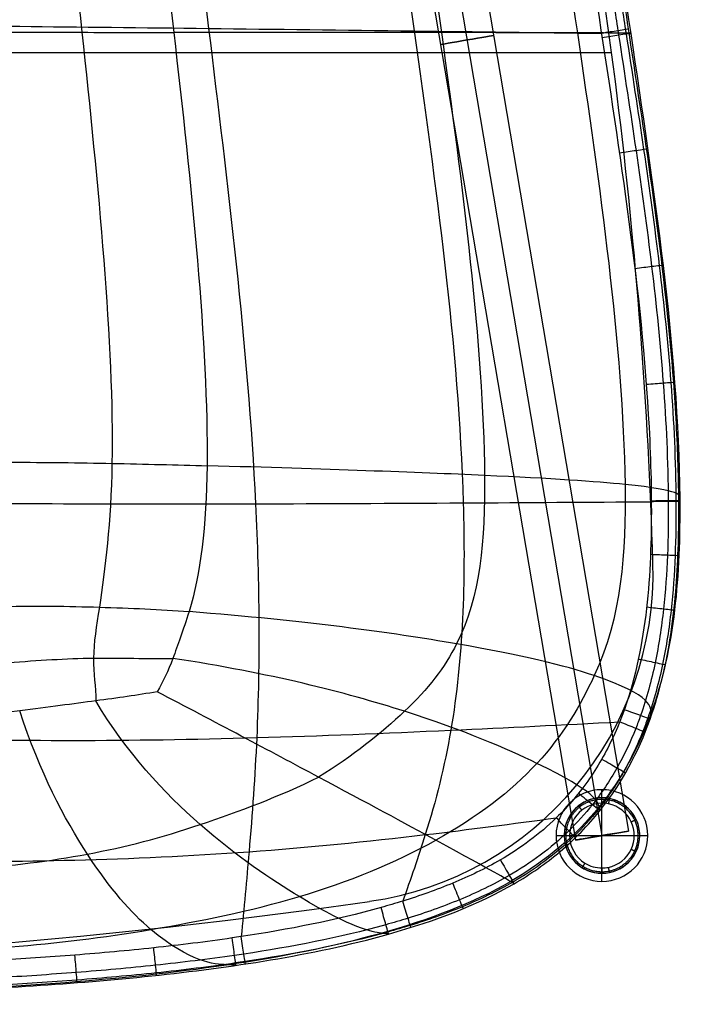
# Model space of a CAD drawing. Header units: millimetres. Extents: x -276 to 184, y -111 to 240.
# Tile 5 of 6: x 61 to 184, y -111 to 72. Entities that reach past the tile are written whole.
import ezdxf

# ---------------------------------------------------------------- set-up
doc = ezdxf.new("R2010")
doc.units = ezdxf.units.MM
doc.header["$MEASUREMENT"] = 0
doc.layers.add('Default', color=7, linetype='Continuous', true_color=0x000000)
doc.layers.add('Layer 01', color=1, linetype='Continuous', true_color=0xff0000)

# ---------------------------------------------------------------- blocks, each defined once
blk = doc.blocks.new('SEAT')
at = {"layer": 'Default', "color": 9, "true_color": 0xdcc6a4}
for p, q in [((-133.45, 731, 168.78), (-133.45, 722, 168.78)), ((-74.04, 722, 220.34), (-74.04, 731, 220.34)), ((-72.25, 722, 220.31), (-72.25, 731, 220.31)), ((19.84, 731, 212.81), (19.84, 731, -212.81)), ((19.84, 722, 212.81), (19.84, 722, -212.81))]:
    blk.add_line(p, q, dxfattribs=at)
at = {"layer": 'Default', "color": 9, "true_color": 0xdcc6a4, "extrusion": (0, 1, 0)}
for centre, radius, start, end in [((-1054.62, 0, 731), 1200, 351.91473, 8.08527), ((74.04, 160.34, 731), 60, 8.0853, 91.7131), ((99.15, -679.29, 731), 900, 91.71307, 102.48595), ((-1054.62, 0, 726.5), 1200, 351.91473, 8.08527), ((74.04, 160.34, 726.5), 60, 8.0853, 91.7131), ((99.15, -679.29, 726.5), 900, 91.71307, 102.48595), ((-1054.62, 0, 722), 1200, 351.91473, 8.08527)]:
    blk.add_arc(centre, radius, start, end, dxfattribs=at)
at = {"layer": 'Default', "color": 9, "true_color": 0xdcc6a4, "extrusion": (1.8193e-15, 1, -2.16043e-15)}
blk.add_arc((74.04, 160.34, 722), 60, 8.0853, 91.7131, dxfattribs=at)
at = {"layer": 'Default', "color": 9, "true_color": 0xdcc6a4, "extrusion": (-1.89627e-15, 1, -1.52252e-14)}
blk.add_arc((99.15, -679.29, 722), 900, 91.71307, 102.48595, dxfattribs=at)
at = {"layer": 'Default', "color": 178, "true_color": 0x000000}
for points, knots in [([(-89.55, 772.47, -132.98), (-89.65, 772.69, -128.26), (-89.43, 772.85, -123.6), (-89.56, 773.1, -113.51), (-89.92, 773.18, -108.46), (-91.06, 773.39, -92.4), (-93.64, 773.65, -56.73), (-94.51, 774.5), (-93.64, 773.65, 56.73), (-91.06, 773.39, 92.4), (-89.92, 773.18, 108.46), (-89.56, 773.1, 113.51), (-89.43, 772.85, 123.6), (-89.65, 772.69, 128.26), (-89.55, 772.47, 132.98)], [0, 0, 0, 0, 17.638687, 17.638687, 35.277373, 35.277373, 70.554747, 141.109494, 211.66424, 246.941614, 246.941614, 264.5803, 264.5803, 282.218987, 282.218987, 282.218987, 282.218987]), ([(-81.1, 772.51, -135.92), (-80.69, 772.78, -130.63), (-80.48, 772.98, -125.29), (-80.12, 773.31, -113.93), (-80.03, 773.44, -108.05), (-80.51, 773.73, -90.94), (-82.86, 774.03, -56.01), (-83.48, 774.88), (-82.86, 774.03, 56.01), (-80.51, 773.73, 90.94), (-80.03, 773.44, 108.05), (-80.12, 773.31, 113.93), (-80.48, 772.98, 125.29), (-80.69, 772.78, 130.63), (-81.1, 772.51, 135.92)], [0, 0, 0, 0, 17.638687, 17.638687, 35.277373, 35.277373, 70.554747, 141.109494, 211.66424, 246.941614, 246.941614, 264.5803, 264.5803, 282.218987, 282.218987, 282.218987, 282.218987]), ([(-54.74, 772.42, -139.2), (-54.59, 772.74, -133.72), (-54.44, 773, -127.9), (-54.2, 773.4, -115.91), (-54.12, 773.55, -109.74), (-54.11, 773.91, -91.23), (-55.02, 774.24, -54.23), (-55.23, 775.05), (-55.02, 774.24, 54.23), (-54.11, 773.91, 91.23), (-54.12, 773.55, 109.74), (-54.2, 773.4, 115.91), (-54.44, 773, 127.9), (-54.59, 772.74, 133.72), (-54.74, 772.42, 139.2)], [0, 0, 0, 0, 17.638687, 17.638687, 35.277373, 35.277373, 70.554747, 141.109494, 211.66424, 246.941614, 246.941614, 264.5803, 264.5803, 282.218987, 282.218987, 282.218987, 282.218987]), ([(23.56, 772.44, -133.14), (23.56, 772.79, -127.86), (23.56, 773.06, -122.25), (23.57, 773.49, -110.63), (23.57, 773.65, -104.62), (23.57, 774.03, -86.41), (23.57, 774.36, -49.27), (23.54, 775.08), (23.57, 774.36, 49.27), (23.57, 774.03, 86.41), (23.57, 773.65, 104.62), (23.57, 773.49, 110.63), (23.56, 773.06, 122.25), (23.56, 772.79, 127.86), (23.56, 772.44, 133.14)], [0, 0, 0, 0, 17.638687, 17.638687, 35.277373, 35.277373, 70.554747, 141.109494, 211.66424, 246.941614, 246.941614, 264.5803, 264.5803, 282.218987, 282.218987, 282.218987, 282.218987]), ([(-145.01, 726.21, 144.47), (-145, 727.8, 144.16), (-144.89, 734.5, 142.36), (-144.55, 748.56, 136.21), (-135.53, 760.73, 125.38), (-131.25, 764.2, 121.6), (-118.56, 769.71, 113.26), (-110.22, 771.71, 108.84), (-99.04, 772.69, 105.12)], [19.892839, 19.892839, 19.892839, 19.892839, 34.197542, 68.395085, 68.395085, 85.493856, 85.493856, 102.592627, 102.592627, 102.592627, 102.592627]), ([(-139.37, 726.32, 172.2), (-139.34, 727.89, 171.96), (-139.14, 734.52, 170.55), (-138.48, 748.31, 165.81), (-129.64, 760.53, 151.08), (-125.33, 764.19, 144.55), (-113.82, 769.71, 131.38), (-106.54, 771.67, 124.51), (-97.23, 772.54, 118.97)], [20.262763, 20.262763, 20.262763, 20.262763, 34.197542, 68.395085, 68.395085, 85.493856, 85.493856, 102.592627, 102.592627, 102.592627, 102.592627]), ([(-130.27, 726.41, 195.05), (-130.2, 727.93, 194.93), (-129.77, 734.5, 194.22), (-128.36, 747.98, 191.89), (-119.43, 760.37, 175.32), (-115.63, 763.8, 168.2), (-106.39, 769.27, 150.78), (-100.95, 771.31, 140.47), (-95.59, 772.26, 130.15)], [0.603701, 0.603701, 0.603701, 0.603701, 1, 2, 2, 2.5, 2.5, 3, 3, 3, 3]), ([(-117.08, 726.33, 210.67), (-116.95, 727.87, 210.64), (-116.19, 734.45, 210.47), (-113.69, 748.1, 209.94), (-105.94, 760.31, 193.86), (-102.51, 763.97, 185.91), (-95.71, 769.53, 164.36), (-92.22, 771.53, 150.66), (-89.55, 772.47, 132.98)], [24.186388, 24.186388, 24.186388, 24.186388, 40.276588, 80.553175, 80.553175, 100.691469, 100.691469, 120.829763, 120.829763, 120.829763, 120.829763]), ([(-95.59, 772.26, 130.15), (-96.21, 772.4, 126.46), (-96.69, 772.48, 123), (-97.76, 772.61, 114.93), (-98.37, 772.66, 110.32), (-100.38, 772.76, 94.72), (-102.92, 772.92, 57.37), (-104.02, 773.78), (-102.92, 772.92, -57.37), (-100.38, 772.76, -94.72), (-98.37, 772.66, -110.32), (-97.76, 772.61, -114.93), (-96.69, 772.48, -123), (-96.21, 772.4, -126.46), (-95.59, 772.26, -130.15)], [-2, -2, -2, -2, -1.875, -1.875, -1.75, -1.75, -1.5, -1, -0.5, -0.25, -0.25, -0.125, -0.125, 0, 0, 0, 0]), ([(-100.51, 726.09, 219.81), (-100.35, 727.65, 219.82), (-99.42, 734.23, 219.95), (-96.29, 748.17, 220.4), (-90.84, 760.32, 204.27), (-88.96, 763.8, 196.43), (-84.89, 769.37, 172.79), (-82.77, 771.43, 157.1), (-81.1, 772.51, 135.92)], [23.506338, 23.506338, 23.506338, 23.506338, 40.276588, 80.553175, 80.553175, 100.691469, 100.691469, 120.829763, 120.829763, 120.829763, 120.829763]), ([(133.59, 772.93, 95.83), (131.16, 773.12, 96.22), (128.81, 773.25, 96.32), (123.42, 773.43, 97.32), (120.6, 773.46, 98.32), (111.09, 773.51, 101.63), (87.84, 773.37, 109.34), (25.94, 773.27, 116.36), (-47.84, 773.18, 123.79), (-73.49, 773.21, 120.66), (-83.71, 773.12, 119.08), (-86.69, 773.07, 118.56), (-92.3, 772.88, 118.55), (-94.72, 772.74, 118.93), (-97.23, 772.54, 118.97)], [0, 0, 0, 0, 15.399251, 15.399251, 30.798501, 30.798501, 61.597003, 123.194005, 184.791008, 215.589509, 215.589509, 230.98876, 230.98876, 246.388011, 246.388011, 246.388011, 246.388011]), ([(131.84, 772.64, 106.14), (129.92, 772.74, 107.5), (128.16, 772.8, 108.53), (123.76, 772.86, 110.99), (121.12, 772.86, 112.41), (111.84, 772.79, 117.25), (87.84, 772.54, 125.43), (25.93, 772.44, 133.07), (-47.84, 772.36, 141.07), (-74.44, 772.49, 138.05), (-84.43, 772.52, 134.85), (-87.25, 772.5, 133.87), (-91.85, 772.43, 132.08), (-93.63, 772.37, 131.27), (-95.59, 772.26, 130.15)], [0, 0, 0, 0, 0.125, 0.125, 0.25, 0.25, 0.5, 1, 1.5, 1.75, 1.75, 1.875, 1.875, 2, 2, 2, 2]), ([(-61.08, 725.86, 225.02), (-61.01, 727.37, 225.05), (-60.59, 733.66, 225.22), (-59.18, 746.86, 225.84), (-57.6, 758.97, 209.94), (-57.06, 762.7, 201.88), (-55.94, 768.79, 177.46), (-55.36, 771.15, 161.1), (-54.74, 772.42, 139.2)], [23.315373, 23.315373, 23.315373, 23.315373, 40.276588, 80.553175, 80.553175, 100.691469, 100.691469, 120.829763, 120.829763, 120.829763, 120.829763]), ([(23.34, 725.67, 216.01), (23.34, 727.13, 216.08), (23.37, 733.19, 216.37), (23.43, 745.85, 216.85), (23.49, 758.13, 201.42), (23.5, 762.04, 193.63), (23.54, 768.51, 170.05), (23.55, 771.06, 154.26), (23.56, 772.44, 133.14)], [23.284275, 23.284275, 23.284275, 23.284275, 40.276588, 80.553175, 80.553175, 100.691469, 100.691469, 120.829763, 120.829763, 120.829763, 120.829763]), ([(-111.01, 766.53, -159.49), (-114.42, 766.68, -152.53), (-117.21, 766.87, -145.05), (-121.94, 767.03, -130.88), (-123.64, 767.01, -124.28), (-127.45, 766.84, -103.73), (-129.93, 766.04, -59.56), (-131.58, 766.78), (-129.93, 766.04, 59.56), (-127.45, 766.84, 103.73), (-123.64, 767.01, 124.28), (-121.94, 767.03, 130.88), (-117.21, 766.87, 145.05), (-114.42, 766.68, 152.53), (-111.01, 766.53, 159.49)], [0, 0, 0, 0, 24.754366, 24.754366, 49.508731, 49.508731, 99.017463, 198.034925, 297.052388, 346.56112, 346.56112, 371.315485, 371.315485, 396.069851, 396.069851, 396.069851, 396.069851]), ([(146.05, 766.74, 129.41), (142.29, 766.82, 135.71), (138.31, 766.95, 141.14), (130.62, 766.98, 150.53), (126.97, 766.91, 154.12), (115.13, 766.56, 162.94), (87.85, 765.38, 172.68), (25.87, 765.25, 181.69), (-47.86, 765.25, 191.44), (-78.36, 766.37, 188.93), (-91.21, 766.7, 182.45), (-95.1, 766.77, 179.42), (-103.12, 766.74, 170.85), (-107.21, 766.61, 165.73), (-111.01, 766.53, 159.49)], [0, 0, 0, 0, 20.270831, 20.270831, 40.541661, 40.541661, 81.083322, 162.166645, 243.249967, 283.791629, 283.791629, 304.062459, 304.062459, 324.33329, 324.33329, 324.33329, 324.33329]), ([(-122.41, 756.24, -180.84), (-126.53, 756.28, -173.37), (-129.95, 756.33, -164.92), (-135.22, 756.59, -147.06), (-137.06, 756.75, -137.67), (-141.5, 756.53, -111.62), (-144.24, 754.89, -61.19), (-145.94, 755.34), (-144.24, 754.89, 61.19), (-141.5, 756.53, 111.62), (-137.06, 756.75, 137.67), (-135.22, 756.59, 147.06), (-129.95, 756.33, 164.92), (-126.53, 756.28, 173.37), (-122.41, 756.24, 180.84)], [0, 0, 0, 0, 24.754366, 24.754366, 49.508731, 49.508731, 99.017463, 198.034925, 297.052388, 346.56112, 346.56112, 371.315485, 371.315485, 396.069851, 396.069851, 396.069851, 396.069851]), ([(156.4, 756.09, 146.08), (152.29, 756.06, 153.59), (147.74, 756.05, 160.15), (138.09, 756.21, 170.97), (133, 756.33, 175.18), (118.31, 755.99, 185.88), (87.88, 754.13, 197.09), (25.78, 753.99, 206.23), (-47.88, 754.08, 217.05), (-81.99, 756.01, 214.61), (-97.99, 756.4, 207.17), (-103.45, 756.3, 203.95), (-113.6, 756.18, 194.49), (-118.28, 756.2, 188.31), (-122.41, 756.24, 180.84)], [0, 0, 0, 0, 20.270831, 20.270831, 40.541661, 40.541661, 81.083322, 162.166645, 243.249967, 283.791629, 283.791629, 304.062459, 304.062459, 324.33329, 324.33329, 324.33329, 324.33329]), ([(-129.88, 732.22, -194.39), (-133.69, 732.24, -187.73), (-136.73, 732.29, -179.68), (-141.63, 732.37, -162.05), (-143.49, 732.4, -152.46), (-147.77, 732.38, -123.24), (-151.2, 731.83, -62.97), (-152.43, 731.28), (-151.2, 731.83, 62.97), (-147.77, 732.38, 123.24), (-143.49, 732.4, 152.46), (-141.63, 732.37, 162.05), (-136.73, 732.29, 179.68), (-133.69, 732.24, 187.73), (-129.88, 732.22, 194.39)], [0, 0, 0, 0, 24.754366, 24.754366, 49.508731, 49.508731, 99.017463, 198.034925, 297.052388, 346.56112, 346.56112, 371.315485, 371.315485, 396.069851, 396.069851, 396.069851, 396.069851]), ([(163.11, 731.45, 156.33), (159.3, 731.46, 163.16), (154.88, 731.51, 168.99), (145.19, 731.61, 179), (139.93, 731.66, 183.19), (123.49, 731.71, 193.77), (87.94, 731.38, 207.07), (25.6, 731.24, 215.67), (-47.92, 731.42, 227.28), (-87.65, 732.08, 224.32), (-105.59, 732.2, 217.73), (-111.25, 732.2, 214.68), (-121.49, 732.2, 206.35), (-126.07, 732.19, 201.06), (-129.88, 732.22, 194.39)], [0, 0, 0, 0, 20.270831, 20.270831, 40.541661, 40.541661, 81.083322, 162.166645, 243.249967, 283.791629, 283.791629, 304.062459, 304.062459, 324.33329, 324.33329, 324.33329, 324.33329]), ([(-139.37, 726.32, -172.2), (-141.38, 726.29, -165.03), (-142.87, 726.26, -157.76), (-145.26, 726.2, -143.39), (-146.18, 726.18, -136.2), (-148.42, 726.13, -114.62), (-149.23, 726.12, -100.24), (-150.59, 726.12, -71.63), (-151.15, 726.13, -57.3), (-151.89, 726.12, -28.63), (-152.05, 726.11, -14.29), (-152.05, 726.11, 14.37), (-151.89, 726.12, 28.72), (-151.15, 726.13, 57.39), (-150.59, 726.12, 71.71), (-149.22, 726.12, 100.33), (-148.41, 726.13, 114.73), (-146.16, 726.18, 136.36), (-145.23, 726.2, 143.56), (-142.84, 726.26, 157.92), (-141.36, 726.29, 165.07), (-139.37, 726.32, 172.2)], [2.336019, 2.336019, 2.336019, 2.336019, 4.480212, 4.480212, 6.624404, 6.624404, 10.91279, 10.91279, 15.201176, 15.201176, 19.489561, 19.489561, 23.777947, 23.777947, 28.066333, 28.066333, 32.354718, 32.354718, 34.498911, 34.498911, 36.643104, 36.643104, 36.643104, 36.643104]), ([(-148.14, 726.14, 115.56), (-148.16, 725.38, 115.56), (-147.84, 723.86, 115.54), (-146.18, 721.7, 115.41), (-144.29, 721.02, 115.26), (-143.16, 721.02, 115.17)], [0.0000026, 0.0000026, 0.0000026, 0.0000026, 0.2857143, 0.5714286, 1, 1, 1, 1]), ([(-146.82, 726.16, 130.02), (-146.84, 725.4, 130.02), (-146.53, 723.87, 129.99), (-144.87, 721.7, 129.82), (-142.99, 721.01, 129.62), (-141.85, 721.01, 129.49)], [0.0000027, 0.0000027, 0.0000027, 0.0000027, 0.2857143, 0.5714286, 1, 1, 1, 1]), ([(-145.01, 726.21, 144.47), (-145.04, 725.44, 144.47), (-144.75, 723.9, 144.43), (-143.1, 721.7, 144.19), (-141.21, 721.01, 143.92), (-140.07, 721.01, 143.75)], [0.0000028, 0.0000028, 0.0000028, 0.0000028, 0.2857143, 0.5714286, 1, 1, 1, 1]), ([(-144.76, 726.21, 146.17), (-144.79, 725.45, 146.17), (-144.5, 723.9, 146.13), (-142.85, 721.7, 145.88), (-140.96, 721.01, 145.59), (-139.83, 721.01, 145.42)], [0.0000028, 0.0000028, 0.0000028, 0.0000028, 0.2857143, 0.5714286, 1, 1, 1, 1]), ([(-139.37, 726.32, 172.2), (-139.42, 725.54, 172.22), (-139.16, 723.97, 172.14), (-137.56, 721.72, 171.7), (-135.69, 721, 171.18), (-134.57, 721, 170.86)], [0.000003, 0.000003, 0.000003, 0.000003, 0.2857143, 0.5714286, 1, 1, 1, 1]), ([(-138.17, 726.34, 176.28), (-138.22, 725.56, 176.3), (-137.97, 723.98, 176.22), (-136.38, 721.72, 175.73), (-134.53, 721, 175.15), (-133.41, 721, 174.8)], [0.0000025, 0.0000025, 0.0000025, 0.0000025, 0.2857143, 0.5714286, 1, 1, 1, 1]), ([(-134.77, 726.38, 185.8), (-134.82, 725.6, 185.82), (-134.59, 724.01, 185.72), (-133.05, 721.72, 185.09), (-131.25, 721, 184.35), (-130.16, 721, 183.9)], [0.0000012, 0.0000012, 0.0000012, 0.0000012, 0.2857143, 0.5714286, 1, 1, 1, 1]), ([(-125.96, 720.99, 192.57), (-126.98, 721, 193.16), (-128.68, 721.73, 194.13), (-130.12, 724.03, 194.96), (-130.33, 725.62, 195.09), (-130.27, 726.41, 195.05)], [-8.265958, -8.265958, -8.265958, -8.265958, -4.723405, -2.361702, 0, 0, 0, 0]), ([(-130.27, 726.41, 195.05), (-128.59, 726.41, 197.98), (-126.64, 726.41, 200.81), (-122.24, 726.39, 206.07), (-119.76, 726.37, 208.51), (-117.08, 726.33, 210.67)], [0, 0, 0, 0, 0.933927, 0.933927, 1.867854, 1.867854, 1.867854, 1.867854]), ([(-121.96, 726.39, 206.21), (-122, 725.6, 206.25), (-121.82, 724.01, 206.07), (-120.63, 721.72, 204.92), (-119.22, 720.99, 203.56), (-118.37, 720.99, 202.74)], [0.000001, 0.000001, 0.000001, 0.000001, 0.285714, 0.571429, 1.000053, 1.000053, 1.000053, 1.000053]), ([(-117.08, 726.33, 210.67), (-117.11, 725.55, 210.71), (-116.95, 723.97, 210.5), (-115.91, 721.7, 209.21), (-114.69, 720.99, 207.69), (-113.96, 720.99, 206.78)], [0.000002, 0.000002, 0.000002, 0.000002, 0.285714, 0.571429, 1.000052, 1.000052, 1.000052, 1.000052]), ([(-110.27, 726.23, 215.32), (-110.29, 725.46, 215.35), (-110.15, 723.91, 215.1), (-109.32, 721.68, 213.66), (-108.36, 720.98, 211.99), (-107.78, 720.98, 210.99)], [-0.000001, -0.000001, -0.000001, -0.000001, 0.285714, 0.571429, 1.000051, 1.000051, 1.000051, 1.000051]), ([(-102.89, 726.12, 218.9), (-102.9, 725.36, 218.92), (-102.78, 723.83, 218.63), (-102.16, 721.66, 217.08), (-101.45, 720.98, 215.32), (-101.03, 720.98, 214.26)], [-0.000004, -0.000004, -0.000004, -0.000004, 0.285714, 0.571429, 1.000049, 1.000049, 1.000049, 1.000049]), ([(-100.51, 726.09, 219.81), (-95.47, 726.02, 221.61), (-90.36, 725.97, 222.78), (-80.1, 725.9, 224.34), (-74.95, 725.88, 224.73), (-64.72, 725.86, 225.09), (-59.65, 725.86, 225.05), (-49.6, 725.85, 224.75), (-44.62, 725.85, 224.47), (-19.75, 725.83, 222.59), (-0.07, 725.8, 219.59), (29.21, 725.64, 215.11), (38.96, 725.56, 213.65), (58.52, 725.4, 210.45), (68.32, 725.31, 208.69), (83, 725.23, 205.47), (87.88, 725.21, 204.3), (97.58, 725.2, 201.72), (102.4, 725.21, 200.32), (116.8, 725.3, 195.59), (126.43, 725.46, 191.64), (135.29, 725.67, 186.08)], [3.594128, 3.594128, 3.594128, 3.594128, 5.072923, 5.072923, 6.551717, 6.551717, 8.030511, 8.030511, 9.509305, 9.509305, 15.424482, 15.424482, 18.382071, 18.382071, 21.339659, 21.339659, 22.818453, 22.818453, 24.297248, 24.297248, 27.254836, 27.254836, 27.254836, 27.254836]), ([(-100.51, 726.09, 219.81), (-100.51, 725.33, 219.82), (-100.41, 723.81, 219.52), (-99.84, 721.65, 217.95), (-99.21, 720.98, 216.17), (-98.82, 720.98, 215.1)], [-0.000005, -0.000005, -0.000005, -0.000005, 0.285714, 0.571429, 1.000049, 1.000049, 1.000049, 1.000049]), ([(-90.74, 725.98, 222.55), (-90.74, 725.23, 222.56), (-90.67, 723.74, 222.22), (-90.32, 721.63, 220.59), (-89.93, 720.97, 218.76), (-89.7, 720.97, 217.66)], [-0.000005, -0.000005, -0.000005, -0.000005, 0.285714, 0.571429, 1.000047, 1.000047, 1.000047, 1.000047]), ([(-80.87, 725.91, 224.13), (-80.87, 725.17, 224.12), (-80.83, 723.69, 223.77), (-80.65, 721.61, 222.11), (-80.44, 720.97, 220.27), (-80.32, 720.97, 219.16)], [-0.000006, -0.000006, -0.000006, -0.000006, 0.285714, 0.571429, 1.000045, 1.000045, 1.000045, 1.000045]), ([(-71, 725.87, 224.87), (-71, 725.13, 224.85), (-70.99, 723.66, 224.49), (-70.92, 721.6, 222.82), (-70.84, 720.96, 220.98), (-70.8, 720.96, 219.87)], [-0.000007, -0.000007, -0.000007, -0.000007, 0.285714, 0.571429, 1.000044, 1.000044, 1.000044, 1.000044]), ([(-61.2, 725.86, 225.02), (-61.2, 725.12, 225.01), (-61.21, 723.65, 224.65), (-61.22, 721.59, 222.97), (-61.23, 720.95, 221.13), (-61.24, 720.95, 220.02)], [-0.000007, -0.000007, -0.000007, -0.000007, 0.285714, 0.571429, 1.000042, 1.000042, 1.000042, 1.000042]), ([(-61.09, 725.86, 225.02), (-61.09, 725.12, 225.01), (-61.09, 723.65, 224.64), (-61.1, 721.59, 222.97), (-61.11, 720.95, 221.13), (-61.12, 720.95, 220.02)], [-0.000007, -0.000007, -0.000007, -0.000007, 0.285714, 0.571429, 1.000042, 1.000042, 1.000042, 1.000042]), ([(-39.7, 725.85, 224.1), (-39.7, 725.11, 224.08), (-39.73, 723.64, 223.72), (-39.86, 721.58, 222.05), (-40, 720.94, 220.22), (-40.08, 720.94, 219.11)], [-0.000009, -0.000009, -0.000009, -0.000009, 0.285714, 0.571429, 1.000038, 1.000038, 1.000038, 1.000038]), ([(-129.96, 724.1, 194.87), (-131.69, 724.1, 191.87), (-134.6, 724.08, 185.7), (-136.82, 724.06, 179.36), (-138.22, 724.05, 174.81), (-138.62, 724.05, 173.45), (-141.38, 724.02, 163.47), (-143.03, 723.99, 154.81), (-144.42, 723.97, 145.54), (-144.5, 723.97, 144.97), (-145.28, 723.96, 139.6), (-146.45, 723.94, 129.98), (-147.74, 723.93, 115.52), (-148.69, 723.92, 101.09), (-149.18, 723.92, 91.52), (-149.41, 723.92, 86.63), (-149.42, 723.92, 86.53), (-149.77, 723.92, 79.24), (-150.39, 723.92, 64.85), (-151.1, 723.93, 43.24), (-151.5, 723.92, 21.62), (-151.58, 723.92, 7.2), (-151.58, 723.92, -7.2), (-151.5, 723.92, -21.62), (-151.1, 723.93, -43.24), (-150.39, 723.92, -64.85), (-149.77, 723.92, -79.24), (-149.42, 723.92, -86.53), (-149.41, 723.92, -86.63), (-149.18, 723.92, -91.53), (-148.69, 723.92, -101.12), (-147.73, 723.93, -115.54), (-146.45, 723.94, -129.98), (-145.28, 723.96, -139.6), (-144.5, 723.97, -144.97), (-144.42, 723.97, -145.54), (-143.85, 723.98, -149.34), (-142.42, 724, -157.98), (-140.49, 724.03, -166.71), (-138.62, 724.05, -173.46), (-138.22, 724.05, -174.82), (-136.81, 724.06, -179.36), (-135.29, 724.08, -183.72), (-132.6, 724.09, -189.94), (-131.04, 724.1, -192.99), (-129.96, 724.1, -194.87)], [-38.976952, -38.976952, -38.976952, -38.976952, -38.014529, -37.052107, -37.052107, -36.643199, -36.643199, -34.044058, -34.044058, -33.875411, -33.875411, -32.44163, -31.007849, -29.574068, -28.140287, -28.140287, -28.110073, -28.110073, -25.953887, -23.7977, -21.641514, -19.485328, -19.485328, -17.329185, -15.173043, -13.016901, -10.860759, -10.860759, -10.830545, -10.830545, -9.394768, -7.958991, -6.523214, -5.087436, -5.087436, -4.918623, -4.918623, -3.95013, -2.335977, -2.335977, -1.928253, -1.928253, -0.964127, -0.602579, 0, 0, 0, 0]), ([(163.09, 724.01, 156.44), (161.08, 723.99, 160), (158.8, 723.97, 163.46), (154.4, 723.92, 169.07), (152.42, 723.9, 171.31), (146.73, 723.81, 177.07), (142.81, 723.74, 180.32), (137.44, 723.65, 184.02), (136.22, 723.63, 184.82), (129.72, 723.53, 188.85), (121.38, 723.43, 192.92), (110.09, 723.35, 197.12), (104.38, 723.33, 198.94), (100.94, 723.32, 199.97), (100.37, 723.32, 200.14), (93.56, 723.31, 202.14), (80.99, 723.32, 205.36), (65.14, 723.39, 208.57), (52.49, 723.46, 210.81), (43, 723.51, 212.37), (33.52, 723.55, 213.86), (27.2, 723.58, 214.83), (23.78, 723.59, 215.36), (23.52, 723.59, 215.4), (16.32, 723.62, 216.52), (2.4, 723.66, 218.68), (-18.58, 723.7, 221.59), (-39.72, 723.71, 223.77), (-53.9, 723.72, 224.45), (-61.13, 723.73, 224.5), (-64.41, 723.73, 224.52), (-70.97, 723.73, 224.44), (-80.82, 723.76, 223.76), (-90.65, 723.8, 222.26), (-97.14, 723.85, 220.51), (-101.15, 723.89, 219.09), (-101.94, 723.9, 218.79), (-105.23, 723.93, 217.48), (-110.17, 723.98, 215.14), (-114.71, 724.03, 212.07), (-118.55, 724.06, 209), (-120.18, 724.07, 207.52), (-124.93, 724.1, 202.61), (-127.69, 724.1, 198.84), (-129.96, 724.1, 194.87)], [-31.104779, -31.104779, -31.104779, -31.104779, -29.943319, -29.943319, -29.107741, -29.107741, -27.671192, -27.671192, -27.254836, -27.254836, -25.495427, -24.615722, -23.736018, -23.736018, -23.558252, -23.558252, -21.643153, -19.728054, -18.770505, -17.812955, -16.855406, -15.897857, -15.897857, -15.817344, -15.817344, -13.712754, -11.608164, -9.503573, -7.398983, -7.398983, -7.387613, -6.439242, -5.490871, -4.5425, -3.594128, -3.594128, -3.359899, -3.359899, -2.613828, -1.867756, -1.867756, -1.270816, -1.270816, 0, 0, 0, 0]), ([(-18.54, 725.82, 221.99), (-18.54, 725.08, 221.97), (-18.59, 723.62, 221.61), (-18.79, 721.57, 219.95), (-19.01, 720.93, 218.13), (-19.14, 720.93, 217.03)], [-0.00001, -0.00001, -0.00001, -0.00001, 0.285714, 0.571429, 1.000035, 1.000035, 1.000035, 1.000035]), ([(2.46, 725.76, 219.16), (2.46, 725.03, 219.14), (2.4, 723.58, 218.77), (2.16, 721.55, 217.11), (1.9, 720.93, 215.3), (1.74, 720.93, 214.22)], [-0.000011, -0.000011, -0.000011, -0.000011, 0.285714, 0.571429, 1.000031, 1.000031, 1.000031, 1.000031]), ([(23.34, 725.67, 216.01), (23.33, 724.94, 215.97), (23.27, 723.52, 215.58), (23.02, 721.54, 213.93), (22.75, 720.92, 212.15), (22.58, 720.92, 211.07)], [-0.000013, -0.000013, -0.000013, -0.000013, 0.285714, 0.571429, 1.000027, 1.000027, 1.000027, 1.000027]), ([(24.13, 725.66, 215.89), (24.13, 724.94, 215.85), (24.07, 723.52, 215.46), (23.82, 721.54, 213.8), (23.55, 720.92, 212.02), (23.38, 720.92, 210.95)], [-0.000013, -0.000013, -0.000013, -0.000013, 0.285714, 0.571429, 1.000027, 1.000027, 1.000027, 1.000027]), ([(-128.78, 722.2, 194.19), (-130.47, 722.2, 191.25), (-133.32, 722.2, 185.19), (-135.52, 722.19, 178.92), (-136.91, 722.19, 174.42), (-137.3, 722.18, 173.07), (-140.04, 722.17, 163.18), (-141.67, 722.16, 154.56), (-143.06, 722.16, 145.33), (-143.14, 722.16, 144.77), (-143.91, 722.15, 139.43), (-145.07, 722.15, 129.84), (-146.36, 722.14, 115.41), (-147.31, 722.14, 101.01), (-147.8, 722.14, 91.45), (-148.03, 722.14, 86.57), (-148.03, 722.14, 86.47), (-148.38, 722.15, 79.18), (-149.01, 722.15, 64.8), (-149.71, 722.15, 43.2), (-150.12, 722.15, 21.6), (-150.19, 722.16, 7.2), (-150.19, 722.16, -7.2), (-150.12, 722.15, -21.6), (-149.71, 722.15, -43.2), (-149.01, 722.15, -64.79), (-148.38, 722.15, -79.18), (-148.03, 722.14, -86.47), (-148.03, 722.14, -86.57), (-147.8, 722.14, -91.46), (-147.31, 722.14, -101.04), (-146.36, 722.14, -115.44), (-145.07, 722.15, -129.84), (-143.91, 722.15, -139.42), (-143.14, 722.16, -144.77), (-143.06, 722.16, -145.33), (-142.49, 722.16, -149.12), (-141.07, 722.17, -157.72), (-139.15, 722.18, -166.39), (-137.3, 722.18, -173.08), (-136.91, 722.19, -174.42), (-135.51, 722.19, -178.92), (-134.01, 722.19, -183.23), (-131.36, 722.2, -189.35), (-129.83, 722.2, -192.35), (-128.78, 722.2, -194.19)], [-38.976952, -38.976952, -38.976952, -38.976952, -38.014529, -37.052107, -37.052107, -36.643199, -36.643199, -34.044058, -34.044058, -33.875411, -33.875411, -32.44163, -31.007849, -29.574068, -28.140287, -28.140287, -28.110073, -28.110073, -25.953887, -23.7977, -21.641514, -19.485328, -19.485328, -17.329185, -15.173043, -13.016901, -10.860759, -10.860759, -10.830545, -10.830545, -9.394768, -7.958991, -6.523214, -5.087436, -5.087436, -4.918623, -4.918623, -3.95013, -2.335977, -2.335977, -1.928253, -1.928253, -0.964127, -0.602579, 0, 0, 0, 0]), ([(-125.96, 720.99, 192.57), (-127.56, 721, 189.79), (-130.31, 721, 183.97), (-132.45, 721, 177.88), (-133.82, 721, 173.49), (-134.2, 721, 172.18), (-136.9, 721.01, 162.5), (-138.53, 721.01, 154), (-139.91, 721.01, 144.86), (-139.99, 721.01, 144.31), (-140.76, 721.01, 139.02), (-141.93, 721.01, 129.51), (-143.21, 721.02, 115.17), (-144.16, 721.02, 100.83), (-144.65, 721.02, 91.29), (-144.89, 721.02, 86.42), (-144.89, 721.02, 86.32), (-145.24, 721.03, 79.04), (-145.87, 721.03, 64.67), (-146.57, 721.04, 43.12), (-146.98, 721.04, 21.56), (-147.06, 721.04, 7.19), (-147.06, 721.04, -7.19), (-146.98, 721.04, -21.56), (-146.57, 721.04, -43.12), (-145.87, 721.03, -64.67), (-145.24, 721.03, -79.04), (-144.89, 721.02, -86.32), (-144.89, 721.02, -86.42), (-144.65, 721.02, -91.3), (-144.16, 721.02, -100.85), (-143.21, 721.02, -115.19), (-141.93, 721.01, -129.51), (-140.76, 721.01, -139.01), (-139.99, 721.01, -144.31), (-139.91, 721.01, -144.86), (-139.34, 721.01, -148.61), (-137.92, 721.01, -157.11), (-136.03, 721, -165.64), (-134.2, 721, -172.18), (-133.82, 721, -173.5), (-132.45, 721, -177.89), (-130.98, 721, -182.07), (-128.42, 721, -187.96), (-126.96, 721, -190.83), (-125.96, 720.99, -192.57)], [-38.976952, -38.976952, -38.976952, -38.976952, -38.014529, -37.052107, -37.052107, -36.643199, -36.643199, -34.044058, -34.044058, -33.875411, -33.875411, -32.44163, -31.007849, -29.574068, -28.140287, -28.140287, -28.110073, -28.110073, -25.953887, -23.7977, -21.641514, -19.485328, -19.485328, -17.329185, -15.173043, -13.016901, -10.860759, -10.860759, -10.830545, -10.830545, -9.394768, -7.958991, -6.523214, -5.087436, -5.087436, -4.918623, -4.918623, -3.95013, -2.335977, -2.335977, -1.928253, -1.928253, -0.964127, -0.602579, 0, 0, 0, 0]), ([(173.98, 721, 111.02), (169.51, 720.99, 112.35), (165.06, 720.99, 113.67), (154.36, 720.98, 116.81), (135.56, 720.97, 122.09), (91.01, 720.95, 131.63), (26.03, 720.91, 139.1), (-47.74, 720.95, 148.49), (-97.09, 720.98, 148.91), (-117.65, 721, 147.43), (-129.59, 721, 146.39), (-134.7, 721.01, 145.92), (-139.83, 721.01, 145.42)], [6.265193, 6.265193, 6.265193, 6.265193, 21.440586, 21.440586, 42.881171, 85.762343, 171.524686, 257.287029, 300.1682, 321.608786, 321.608786, 337.623582, 337.623582, 337.623582, 337.623582]), ([(166.23, 720.99, 138.42), (162.93, 720.99, 140.31), (159.61, 720.99, 142.16), (150.63, 720.98, 146.98), (133.32, 720.97, 155.27), (89.55, 720.95, 167.67), (25.79, 720.91, 176.5), (-47.84, 720.95, 187.08), (-96.48, 720.98, 185.58), (-115.3, 720.99, 180.84), (-125.45, 721, 177.62), (-129.44, 721, 176.24), (-133.42, 721, 174.8)], [8.702435, 8.702435, 8.702435, 8.702435, 21.440586, 21.440586, 42.881171, 85.762343, 171.524686, 257.287029, 300.1682, 321.608786, 321.608786, 335.83956, 335.83956, 335.83956, 335.83956]), ([(161.89, 722.16, 155.77), (159.91, 722.15, 159.27), (157.67, 722.15, 162.67), (153.34, 722.12, 168.18), (151.4, 722.11, 170.38), (145.8, 722.07, 176.04), (141.95, 722.04, 179.22), (136.67, 722.01, 182.86), (135.46, 722, 183.65), (129.06, 721.95, 187.62), (120.83, 721.91, 191.64), (109.63, 721.87, 195.81), (103.96, 721.86, 197.62), (100.55, 721.86, 198.64), (99.97, 721.85, 198.81), (93.2, 721.85, 200.8), (80.69, 721.85, 204.01), (64.88, 721.87, 207.2), (52.26, 721.9, 209.43), (42.78, 721.91, 210.99), (33.31, 721.93, 212.48), (27, 721.94, 213.46), (23.57, 721.95, 213.99), (23.31, 721.95, 214.03), (16.1, 721.96, 215.14), (2.2, 721.98, 217.3), (-18.75, 722, 220.21), (-39.83, 722.01, 222.38), (-53.95, 722.02, 223.06), (-61.14, 722.02, 223.11), (-64.4, 722.02, 223.13), (-70.92, 722.03, 223.05), (-80.67, 722.04, 222.37), (-90.37, 722.06, 220.9), (-96.74, 722.09, 219.18), (-100.66, 722.1, 217.79), (-101.44, 722.11, 217.5), (-104.66, 722.12, 216.22), (-109.48, 722.14, 213.94), (-113.9, 722.16, 210.96), (-117.65, 722.18, 207.97), (-119.23, 722.19, 206.53), (-123.86, 722.2, 201.74), (-126.55, 722.2, 198.07), (-128.78, 722.2, 194.19)], [-31.104779, -31.104779, -31.104779, -31.104779, -29.943319, -29.943319, -29.107741, -29.107741, -27.671192, -27.671192, -27.254836, -27.254836, -25.495427, -24.615722, -23.736018, -23.736018, -23.558252, -23.558252, -21.643153, -19.728054, -18.770505, -17.812955, -16.855406, -15.897857, -15.897857, -15.817344, -15.817344, -13.712754, -11.608164, -9.503573, -7.398983, -7.398983, -7.387613, -6.439242, -5.490871, -4.5425, -3.594128, -3.594128, -3.359899, -3.359899, -2.613828, -1.867756, -1.867756, -1.270816, -1.270816, 0, 0, 0, 0]), ([(-118.37, 720.99, -202.74), (-119.43, 720.99, -194.82), (-120.46, 720.99, -186.86), (-122.66, 721, -168.29), (-125.81, 721, -136.07), (-127.24, 721.01, -61.47), (-118.54, 721.03), (-127.24, 721.01, 61.47), (-125.81, 721, 136.07), (-122.66, 721, 168.29), (-120.46, 720.99, 186.86), (-119.43, 720.99, 194.82), (-118.37, 720.99, 202.74)], [7.143173, 7.143173, 7.143173, 7.143173, 28.394521, 28.394521, 56.789042, 113.578084, 227.156168, 340.734252, 397.523293, 425.917814, 425.917814, 447.169163, 447.169163, 447.169163, 447.169163]), ([(159.09, 720.99, 154.19), (156.05, 720.99, 159.61), (152.33, 720.99, 164.74), (143.72, 720.98, 173.86), (138.88, 720.98, 177.81), (123.18, 720.97, 188), (111.36, 720.96, 192.45), (75.59, 720.94, 203.07), (50.86, 720.93, 206.77), (13.95, 720.92, 212.39), (1.64, 720.93, 214.32), (-23.03, 720.93, 217.6), (-35.39, 720.94, 218.95), (-54, 720.95, 219.94), (-60.24, 720.95, 220.1), (-72.78, 720.96, 219.89), (-79.05, 720.96, 219.49), (-91.34, 720.97, 217.52), (-97.39, 720.98, 215.95), (-105.96, 720.98, 212.09), (-108.71, 720.98, 210.56), (-113.83, 720.99, 207.01), (-116.21, 720.99, 204.98), (-118.37, 720.99, 202.74)], [-31.104779, -31.104779, -31.104779, -31.104779, -29.240157, -29.240157, -27.375534, -27.375534, -23.646288, -23.646288, -16.187798, -16.187798, -12.458552, -12.458552, -8.729307, -8.729307, -6.864684, -6.864684, -5.000061, -5.000061, -3.135438, -3.135438, -2.203127, -2.203127, -1.270816, -1.270816, -1.270816, -1.270816]), ([(-101.03, 720.98, -214.26), (-101.55, 720.98, -203.97), (-102.06, 720.98, -193.69), (-103.08, 720.98, -171.58), (-104.5, 720.99, -136.11), (-104.62, 721, -59.67), (-93.95, 721), (-104.62, 721, 59.67), (-104.5, 720.99, 136.11), (-103.08, 720.98, 171.58), (-102.06, 720.98, 193.69), (-101.55, 720.98, 203.97), (-101.03, 720.98, 214.26)], [4.313418, 4.313418, 4.313418, 4.313418, 28.394521, 28.394521, 56.789042, 113.578084, 227.156168, 340.734252, 397.523293, 425.917814, 425.917814, 449.999378, 449.999378, 449.999378, 449.999378]), ([(-61.24, 720.95, -220.02), (-61.32, 720.96, -208.54), (-61.39, 720.96, -197.08), (-61.53, 720.96, -172.9), (-61.71, 720.96, -134.88), (-61.48, 720.97, -56.08), (-57.41, 720.98), (-61.48, 720.97, 56.08), (-61.71, 720.96, 134.88), (-61.53, 720.96, 172.9), (-61.39, 720.96, 197.08), (-61.32, 720.96, 208.54), (-61.24, 720.95, 220.02)], [3.577835, 3.577835, 3.577835, 3.577835, 28.394521, 28.394521, 56.789042, 113.578084, 227.156168, 340.734252, 397.523293, 425.917814, 425.917814, 450.735085, 450.735085, 450.735085, 450.735085]), ([(23.38, 720.92, -210.95), (23.53, 720.92, -199.5), (23.68, 720.92, -188.08), (23.98, 720.92, -164.05), (24.44, 720.93, -126.43), (25.24, 720.93, -49.31), (24.78, 720.93), (25.24, 720.93, 49.31), (24.44, 720.93, 126.43), (23.98, 720.92, 164.05), (23.68, 720.92, 188.08), (23.53, 720.92, 199.5), (23.38, 720.92, 210.95)], [3.472246, 3.472246, 3.472246, 3.472246, 28.394521, 28.394521, 56.789042, 113.578084, 227.156168, 340.734252, 397.523293, 425.917814, 425.917814, 450.840315, 450.840315, 450.840315, 450.840315])]:
    blk.add_open_spline(points, degree=3, knots=knots, dxfattribs=at)
for points in [[(-139.37, 726.32, 172.2), (-136.97, 726.36, 180.81), (-133.99, 726.4, 188.6), (-130.27, 726.41, 195.05)], [(-117.08, 726.33, 210.67), (-112.06, 726.27, 214.71), (-106.48, 726.17, 217.66), (-100.51, 726.09, 219.81)], [(-118.37, 720.99, 202.74), (-121.32, 720.99, 199.69), (-123.85, 720.99, 196.24), (-125.96, 720.99, 192.57)]]:
    blk.add_open_spline(points, degree=3, dxfattribs=at)
blk = doc.blocks.new('Component9')
at = {"layer": 'Default', "color": 253, "true_color": 0xa0a0a0}
for p, q in [((170, 185, 165), (-125, 185, 215)), ((-125, 175, 215), (-125, 185, 215)), ((169.16, 180, 160.07), (-125.84, 180, 210.07)), ((-125.84, 180, 210.07), (-124.16, 180, 219.93)), ((170.84, 180, 169.93), (-124.16, 180, 219.93)), ((170, 175, 165), (-125, 175, 215)), ((170, 175, 165), (-125, 175, 215))]:
    blk.add_line(p, q, dxfattribs=at)
at = {"layer": 'Default', "color": 253, "true_color": 0xa0a0a0, "extrusion": (0.985939, 1.21458e-14, -0.167108)}
blk.add_arc((180, 191.09, -159.17), 5, 270, 0, dxfattribs=at)
at = {"layer": 'Default', "color": 253, "true_color": 0xa0a0a0, "extrusion": (0.985939, -6.7918e-15, -0.167108)}
blk.add_arc((180, 191.09, -159.17), 5, 0, 180, dxfattribs=at)
at = {"layer": 'Default', "color": 253, "true_color": 0xa0a0a0, "extrusion": (0.985939, 0, -0.167108)}
for start, end in [(270, 180), (180, 270)]:
    blk.add_arc((180, 191.09, -9.57), 5, start, end, dxfattribs=at)
at = {"layer": 'Default', "color": 253, "true_color": 0xa0a0a0, "extrusion": (0.985939, -1.09246e-14, -0.167108)}
blk.add_arc((180, 191.09, -159.17), 5, 180, 270, dxfattribs=at)
blk = doc.blocks.new('Component5')
at = {"layer": 'Default', "color": 179, "true_color": 0x191919}
for p, q in [((-133.5, 30, 215), (-133.5, 0, 215)), ((-133.5, 30, 215), (-132, 30, 215)), ((-132, 0, 215), (-132, 30, 215)), ((-125, 30, 208), (-125, 0, 208)), ((-125, 30, 206.5), (-125, 0, 206.5)), ((-125, 30, 222), (-125, 0, 222)), ((-125, 30, 223.5), (-125, 0, 223.5)), ((-125, 30, 206.5), (-125, 30, 208)), ((-125, 30, 222), (-125, 30, 223.5)), ((-118, 30, 215), (-118, 0, 215)), ((-118, 30, 215), (-116.5, 30, 215)), ((-116.5, 30, 215), (-116.5, 0, 215)), ((-133.5, 0, 215), (-132, 0, 215)), ((-125, 0, 206.5), (-125, 0, 208)), ((-125, 0, 222), (-125, 0, 223.5)), ((-118, 0, 215), (-116.5, 0, 215))]:
    blk.add_line(p, q, dxfattribs=at)
at = {"layer": 'Default', "color": 179, "true_color": 0x191919, "extrusion": (0, 1, 4.17966e-16)}
for start, end in [(270, 0), (0, 180), (180, 270)]:
    blk.add_arc((125, 215, 30), 8.5, start, end, dxfattribs=at)
at = {"layer": 'Default', "color": 179, "true_color": 0x191919, "extrusion": (-5.07531e-16, 1, 5.07531e-16)}
blk.add_arc((125, 215, 30), 7, 270, 0, dxfattribs=at)
at = {"layer": 'Default', "color": 179, "true_color": 0x191919, "extrusion": (0, 1, 5.07531e-16)}
blk.add_arc((125, 215, 30), 7, 0, 180, dxfattribs=at)
at = {"layer": 'Default', "color": 179, "true_color": 0x191919, "extrusion": (5.07531e-16, 1, 5.07531e-16)}
blk.add_arc((125, 215, 30), 7, 180, 270, dxfattribs=at)
at = {"layer": 'Default', "color": 179, "true_color": 0x191919, "extrusion": (0, 1, 0)}
for centre, radius, start, end in [((125, 215, 15), 8.5, 0, 270), ((125, 215, 15), 8.5, 270, 0), ((125, 215, 15), 7, 270, 0), ((125, 215, 15), 7, 0, 270), ((125, 215), 8.5, 0, 180), ((125, 215), 8.5, 270, 0), ((125, 215), 7, 270, 0), ((125, 215), 7, 0, 180), ((125, 215), 7, 180, 270), ((125, 215), 8.5, 180, 270)]:
    blk.add_arc(centre, radius, start, end, dxfattribs=at)

msp = doc.modelspace()

# ---------------------------------------------------------------- linework, layer by layer
at = {"layer": 'Layer 01', "color": 253, "true_color": 0xa0a0a0}
for p, q in [((169.24, -72.23, 639), (169.24, -72.23, 500.7)), ((169.24, -86.23), (169.24, -72.23)), ((169.24, -72.23, 500.7), (169.24, -72.23)), ((169.24, -85.24, 640), (169.24, -73.23, 640)), ((162.24, -79.23, 639), (162.24, -79.23, 500.7)), ((162.24, -79.23, 500.7), (162.24, -79.23)), ((162.24, -79.23), (176.24, -79.23)), ((163.24, -79.23, 640), (175.24, -79.23, 640)), ((176.24, -79.23, 639), (176.24, -79.23, 500.7)), ((176.24, -79.23, 500.7), (176.24, -79.23)), ((169.24, -86.24, 500.7), (169.24, -86.23)), ((169.24, -86.24, 639), (169.24, -86.24, 500.7))]:
    msp.add_line(p, q, dxfattribs=at)
for centre, start, end in [((169.24, -79.23), 90, 180), ((169.24, -79.23, 500.7), 269.9959, 179.9998), ((169.24, -79.23, 370), 270, 180), ((169.24, -79.23), 270, 90), ((169.24, -79.23), 180, 270), ((169.24, -79.23, 500.7), 179.9998, 269.9959), ((169.24, -79.23, 370), 180, 270)]:
    msp.add_arc(centre, 7, start, end, dxfattribs=at)
for points, knots in [([(169.24, -86.24, 639), (169.7, -86.24, 639), (172.34, -86, 639), (176.45, -82.78, 639), (176.46, -75.72, 639), (171, -71.41, 639), (164.24, -73.01, 639), (162.22, -77.13, 639), (162.24, -79.23, 639)], [-0.001405, -0.001405, -0.001405, -0.001405, 1.168956, 6.788125, 12.060955, 17.609039, 22.863202, 28.273618, 28.273618, 28.273618, 28.273618]), ([(169.24, -85.24, 640), (169.63, -85.24, 640), (171.9, -85.03, 640), (175.42, -82.28, 640), (175.43, -76.22, 640), (170.75, -72.53, 640), (164.95, -73.9, 640), (163.23, -77.43, 640), (163.24, -79.23, 640)], [-0.001405, -0.001405, -0.001405, -0.001405, 1.168956, 6.788125, 12.060955, 17.609039, 22.863202, 28.273618, 28.273618, 28.273618, 28.273618]), ([(162.24, -79.23, 639), (162.2, -81.62, 639), (164.27, -85.21, 639), (167.95, -86.23, 639), (169.24, -86.24, 639)], [0, 0, 0, 0, 6.103929, 9.42399, 9.42399, 9.42399, 9.42399]), ([(163.24, -79.23, 640), (163.21, -81.28, 640), (164.98, -84.36, 640), (168.13, -85.23, 640), (169.24, -85.24, 640)], [0, 0, 0, 0, 6.103929, 9.42399, 9.42399, 9.42399, 9.42399])]:
    msp.add_open_spline(points, degree=3, knots=knots, dxfattribs=at)
for points, weights, knots in [([(169.24, -85.94, 639.71), (169.68, -85.95, 639.71), (172.21, -85.71, 639.71), (176.15, -82.63, 639.71), (176.16, -75.87, 639.71), (170.93, -71.74, 639.71), (164.45, -73.27, 639.71), (162.52, -77.22, 639.71), (162.53, -79.23, 639.71)], [0.853553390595, 0.853553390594, 0.853553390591, 0.8535533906, 0.853553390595, 0.853553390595, 0.853553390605, 0.853553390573, 0.853553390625], [-0.001405, -0.001405, -0.001405, -0.001405, 1.168956, 6.788125, 12.060955, 17.609039, 22.863202, 28.273618, 28.273618, 28.273618, 28.273618]), ([(162.53, -79.23, 639.71), (162.5, -81.52, 639.71), (164.48, -84.96, 639.71), (168, -85.94, 639.71), (169.24, -85.94, 639.71)], [0.853553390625, 0.853553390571, 0.853553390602, 0.853553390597, 0.853553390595], [0, 0, 0, 0, 6.103929, 9.42399, 9.42399, 9.42399, 9.42399])]:
    msp.add_rational_spline(points, weights, degree=3, knots=knots, dxfattribs=at)
for points, weights in [([(170.47, -73.36, 640), (170.68, -72.38, 640), (170.68, -72.38, 639)], [1, 0.707106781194, 1]), ([(165.52, -74.52, 640), (164.89, -73.74, 640), (164.89, -73.74, 639)], [1, 0.707106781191, 1]), ([(174.68, -76.68, 640), (175.58, -76.25, 640), (175.58, -76.25, 639)], [1, 0.707106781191, 1]), ([(162.24, -79.23, 639), (162.24, -79.23, 640), (163.24, -79.23, 640)], [1, 0.70710678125, 1]), ([(174.68, -81.79, 640), (175.58, -82.22, 640), (175.58, -82.22, 639)], [1, 0.707106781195, 1]), ([(166.08, -84.34, 640), (165.56, -85.19, 640), (165.56, -85.19, 639)], [1, 0.707106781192, 1]), ([(169.24, -85.24, 640), (169.24, -86.24, 640), (169.24, -86.24, 639)], [1, 0.707106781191, 1]), ([(170.41, -85.13, 640), (170.6, -86.11, 640), (170.6, -86.11, 639)], [1, 0.707106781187, 1])]:
    msp.add_rational_spline(points, weights, degree=2, dxfattribs=at)

# ---------------------------------------------------------------- block references
at = {"layer": 'Default', "extrusion": (1, 0, 0), "xscale": 1.026088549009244, "zscale": 1.018749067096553}
msp.add_blockref('SEAT', (45.5, -100, -45.76), dxfattribs=at)
at = {"layer": 'Default', "extrusion": (1, 0, 0)}
for name in ['Component9', 'Component5']:
    msp.add_blockref(name, (45.77, 0, -45.76), dxfattribs=at)

doc.saveas('drawing.dxf')
